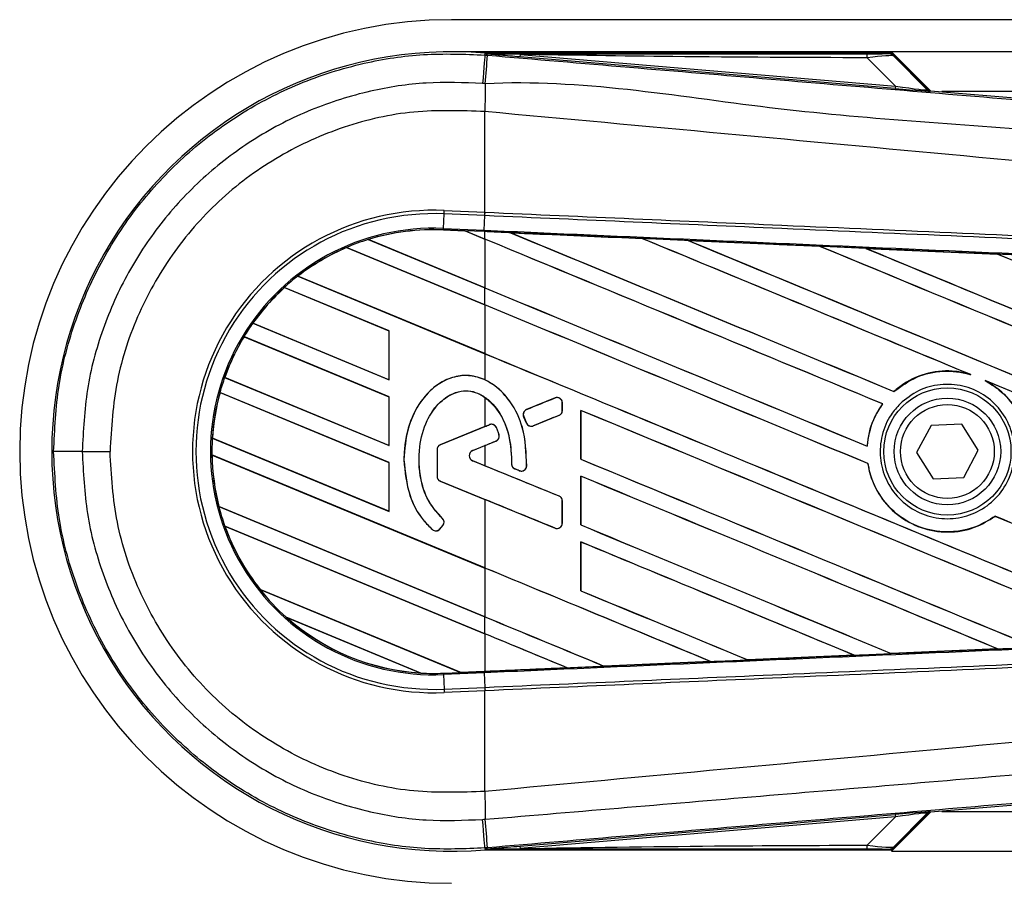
# Model space of a CAD drawing. Header units: millimetres. Extents: x 0 to 420, y 0 to 297.
# Tile 5 of 9: x 56 to 70, y 228 to 240. Entities that reach past the tile are written whole.
import ezdxf

# ---------------------------------------------------------------- set-up
doc = ezdxf.new("R2010")
doc.units = ezdxf.units.MM

msp = doc.modelspace()

# ---------------------------------------------------------------- linework, layer by layer
at = {"color": 7, "linetype": 'Continuous', "lineweight": 25}
for p, q in [((196.85, 240.2918), (62.1831, 240.2918)), ((68.2282, 239.8522), (62.1831, 239.8522)), ((62.6426, 239.8062), (62.6447, 239.8318)), ((62.6426, 239.8062), (62.6782, 239.8032)), ((62.6447, 239.8318), (62.6458, 239.8317)), ((62.6458, 239.8318), (62.6458, 239.8317)), ((62.6563, 239.8212), (62.6458, 239.8318)), ((68.218, 239.8318), (62.6458, 239.8318)), ((62.6564, 239.8201), (62.6458, 239.8317)), ((62.6564, 239.8201), (62.6563, 239.8212)), ((63.1241, 239.814), (63.1213, 239.7807)), ((63.1241, 239.814), (68.2828, 239.3791)), ((68.7646, 239.3158), (68.2282, 239.8522)), ((196.7139, 239.8522), (68.2282, 239.8522)), ((68.725, 239.3347), (68.2349, 239.8248)), ((68.2578, 239.794), (68.7215, 239.3272)), ((68.28, 239.3457), (63.1213, 239.7807)), ((68.2828, 239.3791), (67.8963, 239.768)), ((68.2828, 239.3791), (68.28, 239.3457)), ((68.7215, 239.3272), (68.725, 239.3347)), ((68.766, 239.3156), (68.7626, 239.3082)), ((68.766, 239.3156), (81.805, 238.2162)), ((86.3635, 239.3026), (68.9205, 239.3026)), ((62.6422, 239.029), (62.642, 239.029)), ((62.6422, 237.645), (62.6422, 239.029)), ((62.0731, 237.4227), (62.0818, 237.6228)), ((62.0818, 237.6228), (62.0838, 237.6694)), ((62.6402, 237.5984), (62.0818, 237.6228)), ((62.0838, 237.6694), (62.6422, 237.645)), ((62.6402, 237.5984), (62.6422, 237.645)), ((62.6434, 237.645), (62.6422, 237.645)), ((62.6327, 237.3983), (62.6414, 237.5983)), ((62.6414, 237.5983), (62.6402, 237.5984)), ((62.0722, 237.4035), (62.0721, 237.4016)), ((62.0721, 237.4016), (62.368, 237.3887)), ((62.0722, 237.4035), (62.0731, 237.4227)), ((62.0722, 237.4035), (62.3655, 237.3907)), ((62.3656, 237.3907), (62.0722, 237.4035)), ((62.0722, 237.4035), (62.0722, 237.4035)), ((62.0731, 237.4227), (62.6327, 237.3983)), ((62.6318, 237.3791), (62.3655, 237.3907)), ((62.6422, 237.2761), (62.3655, 237.3907)), ((62.368, 237.3887), (62.3656, 237.3907)), ((62.368, 237.3887), (62.6422, 237.2751)), ((62.6422, 237.3786), (62.6318, 237.3791)), ((62.6422, 237.2761), (62.6422, 237.3786)), ((62.9937, 237.3632), (62.9935, 237.3633)), ((62.9937, 237.3632), (63.0016, 237.361)), ((61.0365, 237.2698), (62.6422, 236.6047)), ((61.0366, 237.2698), (61.0365, 237.2698)), ((61.0408, 237.2691), (61.0366, 237.2698)), ((62.6422, 236.6057), (61.0408, 237.2691)), ((62.6422, 237.2751), (62.6422, 236.6057)), ((64.8058, 237.284), (64.8059, 237.2839)), ((64.8082, 237.2819), (64.8059, 237.2839)), ((65.435, 237.2564), (67.2466, 237.1767)), ((65.4352, 237.2563), (65.435, 237.2564)), ((65.4352, 237.2563), (65.4431, 237.254)), ((60.739, 237.1603), (60.7402, 237.1588)), ((60.739, 237.1603), (60.739, 237.1603)), ((62.6422, 236.372), (60.739, 237.1603)), ((60.7402, 237.1588), (62.6422, 236.3709)), ((67.2466, 237.1767), (67.2469, 237.1765)), ((67.2492, 237.1746), (67.2469, 237.1765)), ((67.8786, 237.1488), (69.688, 237.0688)), ((67.8791, 237.1486), (67.8786, 237.1488)), ((67.8791, 237.1486), (67.8869, 237.1464)), ((69.688, 237.0688), (69.6885, 237.0686)), ((69.6908, 237.0666), (69.6885, 237.0686)), ((60.0696, 236.7661), (62.6422, 235.7005)), ((60.0696, 236.7661), (60.0696, 236.7661)), ((60.0725, 236.766), (60.0696, 236.7661)), ((62.6422, 235.7016), (60.0725, 236.766)), ((61.3252, 236.0133), (59.8843, 236.6102)), ((59.8843, 236.6102), (59.8855, 236.6087)), ((59.8843, 236.6102), (59.8843, 236.6102)), ((59.8855, 236.6087), (61.3233, 236.0131)), ((62.6422, 236.372), (62.6422, 236.6047)), ((62.6422, 236.3709), (62.6422, 235.7016)), ((59.4499, 236.1187), (61.3252, 235.3419)), ((59.45, 236.1187), (59.4499, 236.1187)), ((59.4523, 236.1187), (59.45, 236.1187)), ((61.3233, 235.3437), (59.4523, 236.1187)), ((61.3252, 236.0133), (61.3233, 236.0131)), ((61.3233, 236.0131), (61.3233, 235.3437)), ((61.3252, 235.3419), (61.3252, 236.0133)), ((61.3252, 235.1092), (59.33, 235.9356)), ((59.33, 235.9356), (59.3313, 235.9341)), ((59.33, 235.9356), (59.33, 235.9356)), ((59.3313, 235.9341), (61.3233, 235.1089)), ((62.6422, 235.7005), (62.6422, 235.3408)), ((59.0642, 235.3743), (61.3252, 234.4377)), ((59.0643, 235.3743), (59.0642, 235.3743)), ((59.0663, 235.3745), (59.0643, 235.3743)), ((61.3233, 234.4396), (59.0663, 235.3745)), ((61.3233, 235.3437), (61.3252, 235.3419)), ((69.295, 235.4225), (69.3196, 235.4133)), ((69.5188, 235.3307), (69.5427, 235.3198)), ((61.3252, 234.205), (58.9994, 235.1684)), ((58.9994, 235.1684), (58.9995, 235.1684)), ((58.9995, 235.1684), (59.001, 235.1667)), ((59.001, 235.1667), (61.3233, 234.2048)), ((61.3252, 235.1092), (61.3233, 235.1089)), ((61.3233, 235.1089), (61.3233, 234.4396)), ((61.3252, 234.4377), (61.3252, 235.1092)), ((62.6422, 235.1009), (62.6422, 234.6998)), ((63.6055, 235.092), (63.2137, 234.932)), ((63.6055, 235.092), (63.6051, 235.0929)), ((68.2634, 235.1812), (68.2623, 235.1827)), ((63.2137, 234.932), (63.2134, 234.9329)), ((63.7051, 234.9213), (63.7051, 235.0251)), ((63.7051, 235.0251), (63.7061, 235.0251)), ((63.7051, 234.9213), (63.7061, 234.9213)), ((63.7061, 234.9213), (63.7061, 235.0251)), ((63.9593, 234.9222), (63.9593, 234.2509)), ((63.9612, 234.9205), (63.9593, 234.9222)), ((63.9612, 234.2511), (63.9612, 234.9205)), ((68.1061, 235.0111), (68.1085, 235.0111)), ((63.1746, 234.8366), (63.1738, 234.8362)), ((63.2117, 234.7479), (63.1738, 234.8362)), ((63.1746, 234.8366), (63.2126, 234.7483)), ((63.3063, 234.7099), (63.6601, 234.8544)), ((63.6601, 234.8544), (63.6605, 234.8535)), ((62.6422, 234.6998), (62.0287, 234.4492)), ((62.7059, 234.7247), (62.029, 234.4484)), ((62.7059, 234.7247), (62.7055, 234.7256)), ((62.8, 234.6853), (62.8009, 234.6857)), ((63.2126, 234.7483), (63.2117, 234.7479)), ((63.3063, 234.7099), (63.3067, 234.709)), ((68.7723, 234.7147), (68.5748, 234.3406)), ((69.195, 234.7307), (68.7723, 234.7147)), ((69.4203, 234.3727), (69.195, 234.7307)), ((58.8949, 234.5403), (61.3252, 233.5336)), ((58.895, 234.5403), (58.8949, 234.5403)), ((58.8969, 234.5405), (58.895, 234.5403)), ((61.3233, 233.5354), (58.8969, 234.5405)), ((62.8347, 234.5883), (62.8357, 234.5885)), ((61.3233, 234.4396), (61.3252, 234.4377)), ((61.9841, 234.3814), (61.9831, 234.3814)), ((61.9831, 234.3814), (61.9831, 234.0151)), ((61.9841, 234.3814), (61.9841, 234.0151)), ((62.029, 234.4484), (62.0287, 234.4492)), ((62.4731, 234.3697), (62.7929, 234.5003)), ((62.4734, 234.3688), (62.6422, 234.4377)), ((62.6422, 234.4377), (62.6422, 234.1608)), ((62.7929, 234.5003), (62.7933, 234.4994)), ((67.8961, 234.4291), (67.8943, 234.4309)), ((69.2228, 233.9986), (69.4203, 234.3727)), ((57.1073, 234.3566), (57.4896, 234.3566)), ((58.8898, 234.3097), (58.8917, 234.3078)), ((58.8898, 234.3097), (58.8898, 234.3097)), ((62.6422, 232.7554), (58.8898, 234.3097)), ((58.8917, 234.3078), (62.6422, 232.7543)), ((61.5286, 234.2422), (61.5277, 234.2422)), ((62.4731, 234.3697), (62.4734, 234.3688)), ((63.9593, 234.2509), (63.9612, 234.2511)), ((68.5748, 234.3406), (68.8001, 233.9825)), ((61.3252, 234.205), (61.3233, 234.2048)), ((61.3233, 234.2048), (61.3233, 233.5354)), ((61.3252, 233.5336), (61.3252, 234.205)), ((62.4731, 234.2288), (62.4734, 234.2297)), ((63.6601, 233.7441), (62.4731, 234.2288)), ((62.6422, 234.1608), (62.4734, 234.2297)), ((63.0079, 234.1863), (63.0069, 234.1863)), ((63.0522, 234.1197), (63.0519, 234.1188)), ((63.0522, 234.1197), (63.1148, 234.0935)), ((63.2148, 234.156), (63.2158, 234.1559)), ((67.9043, 234.1906), (67.9062, 234.1908)), ((61.9841, 234.0151), (61.9831, 234.0151)), ((63.1148, 234.0935), (63.1144, 234.0926)), ((63.9593, 234.0181), (63.9593, 233.3467)), ((63.9612, 234.0163), (63.9593, 234.0181)), ((63.9612, 233.3469), (63.9612, 234.0163)), ((68.8001, 233.9825), (69.2228, 233.9986)), ((62.029, 233.9482), (62.0287, 233.9473)), ((62.0287, 233.9473), (62.6422, 233.6968)), ((62.029, 233.9482), (63.6055, 233.3046)), ((62.6422, 233.6968), (62.6422, 232.7554)), ((63.6601, 233.7441), (63.6605, 233.745)), ((58.987, 233.599), (58.9851, 233.5988)), ((58.9851, 233.5988), (62.6422, 232.0839)), ((58.9851, 233.5988), (58.9851, 233.5988)), ((62.6422, 232.085), (58.987, 233.599)), ((63.7051, 233.3715), (63.7051, 233.6772)), ((63.7051, 233.6772), (63.7061, 233.6772)), ((63.7061, 233.3715), (63.7061, 233.6772)), ((61.3233, 233.5354), (61.3252, 233.5336)), ((62.0549, 233.4405), (62.0556, 233.4412)), ((69.6526, 233.4669), (69.6538, 233.4654)), ((59.0666, 233.3323), (59.0694, 233.3301)), ((59.0666, 233.3323), (59.0666, 233.3323)), ((62.6422, 231.8512), (59.0666, 233.3323)), ((59.0694, 233.3301), (62.6422, 231.8502)), ((62.0231, 233.2918), (62.063, 233.3397)), ((62.0231, 233.2918), (62.0238, 233.2912)), ((62.0238, 233.2912), (62.0637, 233.3391)), ((62.063, 233.3397), (62.0637, 233.3391)), ((63.6055, 233.3046), (63.6051, 233.3037)), ((63.7051, 233.3715), (63.7061, 233.3715)), ((63.9593, 233.3467), (63.9612, 233.3469)), ((61.92, 233.2837), (61.9193, 233.283)), ((63.9593, 233.1139), (63.9593, 232.4426)), ((63.9612, 233.1122), (63.9593, 233.1139)), ((63.9612, 232.4428), (63.9612, 233.1122)), ((62.6422, 232.7543), (62.6422, 232.085)), ((59.5506, 232.4604), (62.3041, 231.3199)), ((59.5507, 232.4604), (59.5506, 232.4604)), ((59.553, 232.4604), (59.5507, 232.4604)), ((62.3021, 231.3217), (59.553, 232.4604)), ((63.9593, 232.4426), (63.9612, 232.4428)), ((61.7611, 231.312), (59.9122, 232.0779)), ((59.9122, 232.0779), (59.9124, 232.0778)), ((59.9124, 232.0778), (59.9199, 232.0737)), ((59.9199, 232.0737), (61.7527, 231.3145)), ((62.6422, 231.8512), (62.6422, 232.0839)), ((62.6422, 231.8502), (62.6422, 231.3366)), ((67.7159, 231.5573), (66.2528, 231.4928)), ((67.7093, 231.559), (67.7156, 231.5574)), ((67.7156, 231.5574), (67.7159, 231.5573)), ((68.2265, 231.58), (68.2246, 231.5817)), ((68.2267, 231.5798), (68.2265, 231.58)), ((69.687, 231.6444), (68.2267, 231.5798)), ((69.6802, 231.6462), (69.6864, 231.6446)), ((69.6864, 231.6446), (69.687, 231.6444)), ((64.2785, 231.4062), (64.2766, 231.4081)), ((64.2785, 231.4062), (65.7435, 231.4705)), ((64.2786, 231.4062), (64.2785, 231.4062)), ((65.7437, 231.4705), (64.2786, 231.4062)), ((65.7371, 231.4721), (65.7435, 231.4705)), ((65.7435, 231.4705), (65.7437, 231.4705)), ((66.2527, 231.4929), (66.2508, 231.4947)), ((66.2528, 231.4928), (66.2527, 231.4929)), ((61.7527, 231.3145), (61.761, 231.3121)), ((61.761, 231.3121), (61.7611, 231.312)), ((62.0722, 231.3097), (62.3041, 231.3199)), ((62.0722, 231.3097), (62.0731, 231.2906)), ((62.6327, 231.315), (62.0731, 231.2906)), ((62.0731, 231.2906), (62.0818, 231.0905)), ((62.3021, 231.3217), (62.6422, 231.3366)), ((62.304, 231.3199), (62.3021, 231.3217)), ((62.304, 231.3199), (62.6318, 231.3342)), ((62.6318, 231.3342), (62.3041, 231.3199)), ((62.6422, 231.3346), (62.6318, 231.3342)), ((62.6318, 231.3342), (62.6318, 231.3342)), ((62.6327, 231.315), (62.6414, 231.1149)), ((63.7703, 231.3839), (62.6422, 231.3346)), ((63.7638, 231.3856), (63.7701, 231.384)), ((63.7701, 231.384), (63.7703, 231.3839)), ((62.0818, 231.0905), (62.6402, 231.1149)), ((62.0818, 231.0905), (62.0838, 231.0439)), ((62.6422, 231.0682), (62.0838, 231.0439)), ((62.6402, 231.1149), (62.6414, 231.1149)), ((62.6402, 231.1149), (62.6422, 231.0682)), ((62.6422, 231.0682), (62.6434, 231.0683)), ((62.6422, 229.6842), (62.6422, 231.0682)), ((81.805, 230.4971), (68.766, 229.3976)), ((62.6422, 229.6842), (62.642, 229.6842)), ((63.1213, 228.9326), (68.28, 229.3676)), ((68.2282, 228.8611), (68.7646, 229.3975)), ((68.2349, 228.8885), (68.725, 229.3785)), ((68.7215, 229.386), (68.2578, 228.9193)), ((68.28, 229.3676), (68.2828, 229.3342)), ((68.725, 229.3785), (68.7215, 229.386)), ((68.7626, 229.4051), (68.766, 229.3976)), ((68.9205, 229.4106), (86.3635, 229.4106)), ((68.2828, 229.3342), (63.1241, 228.8992)), ((67.8963, 228.9453), (68.2828, 229.3342)), ((62.6783, 228.9101), (62.6426, 228.9071)), ((62.6426, 228.9071), (62.6447, 228.8815)), ((62.6458, 228.8816), (62.6447, 228.8815)), ((62.6458, 228.8816), (62.6564, 228.8932)), ((62.6563, 228.892), (62.6458, 228.8815)), ((62.6458, 228.8816), (62.6458, 228.8815)), ((62.6458, 228.8815), (68.218, 228.8815)), ((62.6563, 228.892), (62.6564, 228.8932)), ((63.1213, 228.9326), (63.1241, 228.8992)), ((68.2282, 228.8611), (196.7139, 228.8611))]:
    msp.add_line(p, q, dxfattribs=at)
at = {"color": 7, "linetype": 'Continuous', "lineweight": 25, "flags": 128}
for points in [[(62.6426, 239.8062), (62.6419, 239.7983), (62.64, 239.7761), (62.637, 239.7405), (62.633, 239.6926), (62.628, 239.6339), (62.6223, 239.5665), (62.6161, 239.4925), (62.6095, 239.4144)], [(63.1241, 239.814), (62.8622, 239.8181), (62.6563, 239.8212)], [(62.6318, 237.3791), (62.6319, 237.3796), (62.6319, 237.3807), (62.632, 237.3824), (62.6321, 237.3846), (62.6322, 237.3873), (62.6323, 237.3905), (62.6325, 237.3942), (62.6327, 237.3983)], [(62.6426, 228.9071), (62.6419, 228.915), (62.64, 228.9372), (62.637, 228.9728), (62.633, 229.0207), (62.628, 229.0793), (62.6223, 229.1468), (62.6161, 229.2208), (62.6095, 229.2989)], [(62.6563, 228.892), (62.9183, 228.8961), (63.1241, 228.8992)]]:
    msp.add_lwpolyline(points, dxfattribs=at)
at = {"color": 7, "linetype": 'Continuous', "lineweight": 25}
for radius in [0.8741, 0.7328, 0.6448]:
    msp.add_circle((68.9976, 234.3566), radius, dxfattribs=at)
for centre, radius, start, end in [((62.1831, 234.3566), 5.9352, 90, 270), ((62.1831, 234.3566), 5.4946, 85.18028, 274.81972), ((-127.99, 255.5751), 191.3195, 355.15357, 355.271316), ((67.6619, 239.7771), 0.2346, 357.77119, 11.51783), ((126.1122, 238.6421), 63.4714, 179.305525, 179.650671), ((68.7681, 239.3739), 0.0659, 225.00164, 265.17864), ((61.9392, 234.3566), 3.3159, 87.5, 272.5), ((61.9392, 234.3566), 3.2692, 87.5, 272.5), ((61.9392, 234.3566), 3.069, 87.5, 272.5), ((61.9392, 234.3566), 3.0498, 87.5, 107.21651), ((61.9392, 234.3566), 3.0497, 87.5, 107.2149), ((61.9392, 234.3566), 3.0479, 87.5, 107.14432), ((61.9392, 234.3566), 3.0498, 107.21651, 113.17547), ((61.9392, 234.3566), 3.0498, 113.17547, 127.80908), ((61.9392, 234.3566), 3.0497, 113.17491, 127.80821), ((61.9392, 234.3566), 3.0479, 113.16504, 127.76752), ((61.9392, 234.3566), 3.0498, 127.80908, 132.36028), ((61.9392, 234.3566), 3.0498, 132.36028, 144.70717), ((61.9392, 234.3566), 3.0497, 132.36013, 144.70666), ((61.9392, 234.3566), 3.0479, 132.36308, 144.68039), ((61.9392, 234.3566), 3.0498, 144.70717, 148.81902), ((61.9392, 234.3566), 3.0498, 148.81902, 160.50758), ((61.9392, 234.3566), 3.0497, 148.81915, 160.50735), ((61.9392, 234.3566), 3.0479, 148.83169, 160.49144), ((61.9392, 234.3566), 3.0498, 160.50758, 164.56307), ((61.9392, 234.3566), 3.0498, 164.56307, 176.54814), ((61.9392, 234.3566), 3.0497, 164.56347, 176.54818), ((61.9392, 234.3566), 3.0479, 164.58576, 176.54166), ((63.6328, 235.0251), 0.0723, 0, 112.20926), ((63.241, 234.8651), 0.0723, 112.20926, 203.24584), ((63.6328, 234.9213), 0.0723, 292.20927, 0), ((62.7332, 234.6578), 0.0723, 22.3787, 112.20929), ((63.279, 234.7768), 0.0723, 203.24584, 292.20927), ((61.9392, 234.3566), 3.0498, 176.54814, 180.8818), ((62.7656, 234.5672), 0.0723, 292.20926, 16.93498), ((62.0564, 234.3814), 0.0732, 112.20929, 180), ((62.0564, 234.3814), 0.0723, 112.20929, 180), ((57.0263, -86.0513), 320.408, 89.985518, 90.05581), ((61.9392, 234.3566), 3.0498, 180.8818, 194.38831), ((61.9392, 234.3566), 3.0497, 180.88252, 194.38869), ((61.9392, 234.3566), 3.0479, 180.91722, 194.39314), ((62.5019, 234.2993), 0.0761, 112.20926, 247.79071), ((62.5019, 234.2993), 0.0751, 112.20926, 247.79071), ((63.0801, 234.1864), 0.0723, 180.035, 247.29049), ((63.1427, 234.1602), 0.0723, 247.29049, 356.67135), ((62.0564, 234.0151), 0.0732, 180, 247.79071), ((62.0564, 234.0151), 0.0723, 180, 247.79071), ((63.6328, 233.6772), 0.0723, 0, 67.79071), ((61.9392, 234.3566), 3.0498, 194.38831, 199.62504), ((62.0075, 233.386), 0.0723, 320.16689, 48.97709), ((62.0075, 233.386), 0.0732, 320.16689, 48.97709), ((61.9392, 234.3566), 3.0498, 199.62504, 218.44471), ((61.9392, 234.3566), 3.0497, 199.6263, 218.44589), ((61.9392, 234.3566), 3.0479, 199.68237, 218.47326), ((61.9676, 233.3381), 0.0732, 228.8059, 320.16689), ((61.9676, 233.3381), 0.0723, 228.8059, 320.16689), ((63.6328, 233.3715), 0.0723, 247.79071, 0), ((61.9392, 234.3566), 3.0498, 218.44471, 228.34691), ((61.9392, 234.3566), 3.0498, 228.34691, 266.65309), ((61.9392, 234.3566), 3.0497, 228.35056, 266.64944), ((61.9392, 234.3566), 3.0479, 228.50755, 266.49245), ((61.9392, 234.3566), 3.0498, 266.65309, 272.5), ((126.1122, 230.0712), 63.4714, 180.349329, 180.694477), ((68.7681, 229.3394), 0.0659, 94.82136, 134.99836), ((-150.2342, 211.2623), 213.6426, 4.738282, 4.843724), ((67.6619, 228.9361), 0.2346, 348.48217, 2.22881)]:
    msp.add_arc(centre, radius, start, end, dxfattribs=at)
for centre, major_axis, ratio, start_param, end_param in [((67.7142, 239.8272), (0.4659, -0.0011), 0.0065928, 5.1035854, 6.2804722), ((67.7142, 239.7173), (0.5443, 0.0755), 0.0487304, 0.0458928, 1.2227796), ((67.9881, 239.4416), (0.7335, -0.1148), 0.0239119, 5.1295592, 6.306446), ((67.9826, 239.3759), (0.78, -0.0677), 0.0060141, 5.1041157, 6.2810026), ((68.7716, 239.3814), (0.0278, 0.0598), 0.9999568, 2.7909675, 3.4922178), ((62.1875, 237.4644), (0.1781, -0.0738), 0.0029846, 0.0092528, 0.0351255), ((62.6422, 239.2899), (188.5618, -78.1108), 0.0080625, 4.7175918, 4.7455439), ((62.6422, 234.0841), (188.4529, -8.2305), 0.0174384, 1.5600642, 1.5696511), ((62.6422, 239.2899), (188.4519, -78.0653), 0.0080625, 4.7176356, 4.7455551), ((62.6422, 235.495), (188.5618, -78.1108), 0.0080625, 1.5451428, 1.5741362), ((62.6422, 235.495), (188.4519, -78.0653), 0.0080625, 1.5451387, 1.5741362), ((62.6422, 236.3991), (188.5618, -78.1108), 0.0080625, 1.538717, 1.5626622), ((62.6422, 236.3991), (188.4519, -78.0653), 0.0080625, 1.5388271, 1.5626424), ((62.6422, 240.1941), (188.5618, -78.1108), 0.0080625, 4.73054, 4.7977625), ((62.6422, 240.1941), (188.4519, -78.0653), 0.0080625, 4.7305916, 4.797783), ((62.6422, 234.0841), (188.4529, -8.2305), 0.0174384, 1.5471095, 1.5566952), ((62.6422, 237.3032), (188.5618, -78.1108), 0.0080625, 1.4844685, 1.5497155), ((62.6422, 237.3032), (188.4519, -78.0653), 0.0080625, 1.4844738, 1.5496877), ((62.6422, 241.0982), (188.5618, -78.1108), 0.0080625, 4.7435023, 4.8082676), ((62.6422, 241.0982), (188.4519, -78.0653), 0.0080625, 4.7435622, 4.8082852), ((62.6422, 234.0841), (188.4529, -8.2305), 0.0174384, 1.534147, 1.5437245), ((62.6422, 238.2074), (188.5618, -78.1108), 0.0080625, 1.4920007, 1.5367618), ((62.6422, 238.2074), (188.4519, -78.0653), 0.0080625, 1.491968, 1.5367252), ((62.6422, 238.3858), (188.4519, -78.0653), 0.0080625, 4.7157288, 4.7436017), ((62.6422, 238.3858), (188.5618, -78.1108), 0.0080625, 4.7157288, 4.743595), ((62.6422, 234.5908), (188.5618, -78.1108), 0.0080625, 1.5462162, 1.5741362), ((62.6422, 234.5908), (188.4519, -78.0653), 0.0080625, 1.54621, 1.5741362), ((62.6422, 237.4817), (188.4519, -78.0653), 0.0080625, 4.7157288, 4.7663143), ((62.6422, 237.4817), (188.5618, -78.1108), 0.0080625, 4.7157288, 4.7662988), ((62.6422, 236.3991), (188.5618, -78.1108), 0.0080625, 1.4949342, 1.5376601), ((62.6422, 236.3991), (188.4519, -78.0653), 0.0080625, 1.4949375, 1.5375119), ((62.6422, 236.4772), (188.5618, 76.9921), 0.0080793, 4.7121189, 4.7141966), ((62.6422, 233.6867), (188.5618, -78.1108), 0.0080625, 1.5263102, 1.5671512), ((62.6422, 233.6867), (188.4519, -78.0653), 0.0080625, 1.5263198, 1.5671374), ((62.6422, 232.6603), (188.5618, 76.9921), 0.0080793, 1.5620973, 1.5639738), ((62.6422, 236.4772), (188.5618, 76.9922), 0.0080793, 4.7090901, 4.7094257), ((62.6422, 232.6603), (188.5618, 76.9921), 0.0080793, 1.5666964, 1.5674975), ((62.6422, 236.5775), (188.5618, -78.1108), 0.0080625, 4.7227138, 4.7558224), ((62.6422, 236.5775), (188.4519, -78.0653), 0.0080625, 4.7227276, 4.7558335), ((62.6422, 235.9382), (188.5618, -76.9922), 0.0080793, 4.7156879, 4.721088), ((62.6422, 232.5064), (188.5618, -78.9199), 0.0080502, 1.5716616, 1.5719933), ((62.6422, 232.7825), (188.5618, -78.1108), 0.0080625, 1.5367672, 1.5671512), ((62.6422, 232.7825), (188.4519, -78.0653), 0.0080625, 1.5367814, 1.5671374), ((62.6422, 231.9194), (188.5618, -76.9922), 0.0080793, 1.5689888, 1.5740952), ((62.6422, 234.5908), (188.5618, -78.1108), 0.0080625, 1.5158534, 1.5369497), ((62.6422, 234.5908), (188.4519, -78.0653), 0.0080625, 1.5158593, 1.5369218), ((62.6422, 235.6734), (188.5618, -78.1108), 0.0080625, 4.7227138, 4.7453492), ((62.6422, 235.6734), (188.4519, -78.0653), 0.0080625, 4.7227276, 4.7453552), ((62.6422, 231.8784), (188.5618, -78.1108), 0.0080625, 1.5472259, 1.5671512), ((62.6422, 231.8784), (188.4519, -78.0653), 0.0080625, 1.5472453, 1.5671374), ((62.6422, 230.9742), (188.5618, -78.1108), 0.0080625, 1.5576876, 1.5741362), ((62.6422, 230.9742), (188.4519, -78.0653), 0.0080625, 1.5577128, 1.5741362), ((62.6422, 234.7692), (188.5618, -78.1108), 0.0080625, 4.7227138, 4.7348779), ((62.6422, 234.7692), (188.4519, -78.0653), 0.0080625, 4.7227276, 4.7348783), ((62.6422, 233.8651), (188.4519, -78.0653), 0.0080625, 4.7157288, 4.7244015), ((62.6422, 233.8651), (188.5618, -78.1108), 0.0080625, 4.7157288, 4.724407), ((62.6422, 230.0701), (188.5618, -78.1108), 0.0080625, 1.5681537, 1.5741362), ((62.6422, 230.0701), (188.4519, -78.0653), 0.0080625, 1.5681848, 1.5741362), ((62.6422, 234.6292), (188.4529, 8.2305), 0.0174384, 4.7307768, 4.7385182), ((62.6422, 234.6292), (188.4529, 8.2305), 0.0174384, 4.7412538, 4.7489822), ((62.6422, 234.6292), (188.4529, 8.2305), 0.0174384, 4.7203001, 4.7280508), ((62.4481, 231.2602), (0.1442, -0.0597), 0.0036879, 3.1511368, 3.1770094), ((62.6422, 234.6292), (188.4529, 8.2305), 0.0174384, 4.7116274, 4.7175787), ((67.9826, 229.3374), (0.78, 0.0677), 0.0060141, 0.0021827, 1.1790696), ((67.9881, 229.2717), (0.7335, 0.1148), 0.0239119, 6.2599246, 7.4368114), ((68.7716, 229.3319), (-0.0278, 0.0598), 0.9999568, 5.9325602, 6.6338104), ((67.7142, 228.886), (0.4659, 0.0011), 0.0065928, 0.0027131, 1.1795999), ((67.7142, 228.996), (0.5443, -0.0755), 0.0487304, 5.0604057, 6.2372925)]:
    msp.add_ellipse(centre, major_axis=major_axis, ratio=ratio, start_param=start_param, end_param=end_param, dxfattribs=at)
for points, knots in [([(56.7142, 234.3565), (56.7288, 234.6596), (56.7584, 235.2745), (56.9968, 236.167), (57.3741, 237.0161), (57.8868, 237.7822), (58.5259, 238.4578), (59.2628, 239.0111), (60.0896, 239.4376), (60.9414, 239.7053), (61.8038, 239.8393), (62.3608, 239.8173), (62.6426, 239.8062)], [0, 0, 0, 0, 0.100465, 0.2038434, 0.3043094, 0.4076889, 0.5081552, 0.611535, 0.7120023, 0.8153833, 0.9066108, 1, 1, 1, 1]), ([(62.6563, 239.8212), (63.6333, 239.8218), (65.3777, 239.8228), (67.1236, 239.8236), (67.8918, 239.824)], [0, 0, 0, 0, 0.5600269, 1, 1, 1, 1]), ([(63.1213, 239.7807), (63.0764, 239.7845), (62.9434, 239.7957), (62.7869, 239.8089), (62.6783, 239.8182), (62.6564, 239.8201)], [0, 0, 0, 0, 0.2892673, 0.8568296, 1, 1, 1, 1]), ([(62.6782, 239.8032), (63.9775, 239.6937), (66.5759, 239.4747), (70.4723, 239.1473), (75.5479, 238.7216), (79.3152, 238.4069), (81.7878, 238.2004)], [0, 0, 0, 0, 0.20362021, 0.40724063, 0.61094774, 1, 1, 1, 1]), ([(67.8963, 239.768), (67.0056, 239.7717), (65.415, 239.7783), (63.8242, 239.8031), (63.1241, 239.814)], [0, 0, 0, 0, 0.5599741, 1, 1, 1, 1]), ([(68.18, 239.8261), (68.1834, 239.8272), (68.1895, 239.8291), (68.2093, 239.831), (68.218, 239.8318)], [0, 0, 0, 0, 0.5593923, 1, 1, 1, 1]), ([(68.2578, 239.794), (68.2449, 239.8042), (68.2219, 239.8224), (68.1928, 239.825), (68.18, 239.8261)], [0, 0, 0, 0, 0.56, 1, 1, 1, 1]), ([(68.2349, 239.8248), (68.2334, 239.8261), (68.2298, 239.8291), (68.2238, 239.8314), (68.2196, 239.8317), (68.218, 239.8318)], [0, 0, 0, 0, 0.3193957, 0.7481913, 1, 1, 1, 1]), ([(68.2349, 239.8248), (68.2419, 239.8163), (68.2545, 239.801), (68.2568, 239.7961), (68.2578, 239.794)], [0, 0, 0, 0, 0.560586, 1, 1, 1, 1]), ([(62.6095, 239.4144), (62.351, 239.4246), (61.8342, 239.4449), (61.0375, 239.3228), (60.2444, 239.073), (59.4793, 238.6813), (58.7926, 238.165), (58.2003, 237.5426), (57.7227, 236.828), (57.372, 236.0447), (57.1499, 235.2126), (57.1215, 234.642), (57.1073, 234.3566)], [0, 0, 0, 0, 0.0923036, 0.1846071, 0.2865385, 0.3884688, 0.490398, 0.5923288, 0.694247, 0.7961664, 0.8980845, 1, 1, 1, 1]), ([(62.6454, 239.4114), (62.6454, 239.4114), (62.6334, 239.4124), (62.6215, 239.4134), (62.6095, 239.4144)], [0, 0, 0, 0, 0.0003655, 1, 1, 1, 1]), ([(81.79, 237.8057), (79.3146, 238.008), (75.5417, 238.3163), (70.4579, 238.7752), (66.5509, 239.0009), (63.9504, 239.477), (62.6454, 239.4114), (62.6454, 239.4114)], [0, 0, 0, 0, 0.3887669, 0.5925279, 0.7962893, 0.9999993, 1, 1, 1, 1]), ([(62.642, 239.029), (62.3156, 239.0407), (61.6619, 239.064), (60.6989, 238.8457), (59.8038, 238.4402), (59.0079, 237.862), (58.3524, 237.1271), (57.8632, 236.2744), (57.5472, 235.3373), (57.5088, 234.6833), (57.4896, 234.3566)], [0, 0, 0, 0, 0.1248804, 0.2501396, 0.3746494, 0.4998125, 0.6247642, 0.7495577, 0.8749238, 1, 1, 1, 1]), ([(81.7883, 237.1493), (81.7145, 237.1611), (81.2588, 237.2343), (79.2592, 237.4378), (75.151, 237.862), (69.2238, 238.4203), (64.837, 238.826), (62.6422, 239.029)], [0, 0, 0, 0, 0.0117013, 0.0722088, 0.3141935, 0.6568871, 1, 1, 1, 1]), ([(62.6434, 237.645), (64.0034, 237.5857), (66.1913, 237.4903), (69.2059, 237.3588), (71.0672, 237.2776), (72.9284, 237.1965), (74.7896, 237.1153), (77.2685, 237.0072), (79.5993, 236.9056), (81.1023, 236.8401), (81.7814, 236.8104)], [0, 0, 0, 0, 0.2128192, 0.3423754, 0.4719316, 0.50432, 0.6339994, 0.7636564, 0.8932125, 1, 1, 1, 1]), ([(81.7774, 236.7637), (81.0983, 236.7933), (79.5955, 236.8589), (77.2649, 236.9605), (74.7863, 237.0686), (72.9253, 237.1498), (71.0643, 237.231), (69.2032, 237.3121), (66.1889, 237.4436), (64.0013, 237.539), (62.6414, 237.5983)], [0, 0, 0, 0, 0.1067875, 0.2363437, 0.3660007, 0.4956801, 0.5280685, 0.6576247, 0.7871808, 1, 1, 1, 1]), ([(62.6327, 237.3983), (62.8759, 237.3877), (64.0922, 237.3345), (66.2814, 237.2385), (69.1995, 237.1097), (72.1159, 236.9802), (74.5442, 236.8717), (76.9705, 236.7627), (79.2183, 236.6614), (80.9782, 236.5815), (81.7699, 236.5455)], [0, 0, 0, 0, 0.0380636, 0.1903223, 0.342581, 0.4948397, 0.6470984, 0.723226, 0.8754847, 1, 1, 1, 1]), ([(62.9935, 237.3633), (62.9607, 237.3647), (62.8436, 237.3698), (62.7265, 237.375), (62.6422, 237.3786)], [0, 0, 0, 0, 0.2806447, 1, 1, 1, 1]), ([(62.9935, 237.3633), (63.0961, 237.3588), (63.7001, 237.3324), (64.3042, 237.3059), (64.8058, 237.284)], [0, 0, 0, 0, 0.1696977, 1, 1, 1, 1]), ([(64.8059, 237.2839), (64.3244, 237.305), (63.7204, 237.3315), (63.1163, 237.3579), (62.9937, 237.3632)], [0, 0, 0, 0, 0.7971164, 1, 1, 1, 1]), ([(65.435, 237.2564), (65.4021, 237.2578), (65.2377, 237.265), (65.028, 237.2742), (64.8511, 237.282), (64.8058, 237.284)], [0, 0, 0, 0, 0.1567286, 0.7836435, 1, 1, 1, 1]), ([(67.2469, 237.1765), (66.9244, 237.1908), (66.3206, 237.2174), (65.7167, 237.2439), (65.4352, 237.2563)], [0, 0, 0, 0, 0.5339744, 1, 1, 1, 1]), ([(67.8786, 237.1488), (67.8458, 237.1503), (67.6814, 237.1575), (67.4707, 237.1668), (67.2929, 237.1746), (67.2466, 237.1767)], [0, 0, 0, 0, 0.1560477, 0.7802389, 1, 1, 1, 1]), ([(69.6885, 237.0686), (69.5246, 237.0759), (68.9215, 237.1026), (68.3183, 237.1292), (67.8791, 237.1486)], [0, 0, 0, 0, 0.2718129, 1, 1, 1, 1]), ([(70.3244, 237.0407), (70.2916, 237.0421), (70.1272, 237.0494), (69.9151, 237.0588), (69.7358, 237.0667), (69.688, 237.0688)], [0, 0, 0, 0, 0.1549567, 0.7747838, 1, 1, 1, 1]), ([(69.295, 235.4225), (69.2334, 235.4362), (69.0507, 235.4772), (68.7341, 235.4511), (68.4466, 235.3323), (68.3062, 235.2184), (68.2623, 235.1827)], [0, 0, 0, 0, 0.1712904, 0.5087548, 0.8462025, 1, 1, 1, 1]), ([(68.2634, 235.1812), (68.3639, 235.2545), (68.5652, 235.4013), (68.9378, 235.4793), (69.1925, 235.4514), (69.3153, 235.4146), (69.3196, 235.4133)], [0, 0, 0, 0, 0.3283471, 0.658119, 0.9880092, 1, 1, 1, 1]), ([(62.6422, 235.3408), (62.5728, 235.3659), (62.4367, 235.415), (62.2191, 235.3906), (62.016, 235.3031), (61.8067, 235.1268), (61.6142, 234.8199), (61.5344, 234.4965), (61.529, 234.2914), (61.5277, 234.2422)], [0, 0, 0, 0, 0.1181192, 0.2313231, 0.3438681, 0.4724961, 0.6678894, 0.9204553, 1, 1, 1, 1]), ([(63.2148, 234.156), (63.2087, 234.3362), (63.1982, 234.6465), (63.0192, 235.0265), (62.8036, 235.2562), (62.5818, 235.3787), (62.3672, 235.4115), (62.161, 235.3721), (61.9445, 235.2561), (61.7293, 235.0274), (61.5607, 234.6726), (61.5397, 234.3903), (61.5286, 234.2422)], [0, 0, 0, 0, 0.16536363, 0.28478887, 0.37991797, 0.45322426, 0.51522419, 0.57710116, 0.6445431, 0.73950389, 0.86339606, 1, 1, 1, 1]), ([(63.2158, 234.1559), (63.2098, 234.3363), (63.1994, 234.6472), (63.0196, 235.0255), (62.8241, 235.2402), (62.6881, 235.3155), (62.6422, 235.3408)], [0, 0, 0, 0, 0.38585885, 0.66493358, 0.88714782, 1, 1, 1, 1]), ([(69.5188, 235.3307), (69.5832, 235.291), (69.7534, 235.1863), (69.9639, 234.9317), (70.0778, 234.6479), (70.0956, 234.4727), (70.1008, 234.4207)], [0, 0, 0, 0, 0.20128692, 0.53121859, 0.86098152, 1, 1, 1, 1]), ([(70.1027, 234.421), (70.1009, 234.4442), (70.0895, 234.5907), (70.0083, 234.8544), (69.8062, 235.1429), (69.6228, 235.266), (69.5427, 235.3198)], [0, 0, 0, 0, 0.0633447, 0.4007335, 0.7381907, 1, 1, 1, 1]), ([(62.0549, 233.4405), (61.9964, 233.5036), (61.8569, 233.6538), (61.7379, 233.9982), (61.7232, 234.3963), (61.817, 234.757), (61.9763, 234.9993), (62.1458, 235.1339), (62.3044, 235.1925), (62.4471, 235.1933), (62.5803, 235.1464), (62.7417, 235.0351), (62.8913, 234.8268), (62.9969, 234.524), (63.004, 234.3048), (63.0079, 234.1863)], [0, 0, 0, 0, 0.0744353, 0.177241, 0.3086024, 0.4174643, 0.4963546, 0.5570675, 0.6030224, 0.6410452, 0.6789529, 0.7243011, 0.8099663, 0.8972232, 1, 1, 1, 1]), ([(62.0556, 233.4412), (61.9971, 233.5042), (61.8578, 233.6543), (61.7389, 233.9984), (61.7241, 234.3961), (61.8179, 234.7565), (61.9769, 234.9986), (62.1462, 235.133), (62.3045, 235.1916), (62.4467, 235.1922), (62.5576, 235.1541), (62.6183, 235.1159), (62.6422, 235.1009)], [0, 0, 0, 0, 0.1057973, 0.2519537, 0.4387447, 0.5935245, 0.7056507, 0.7919163, 0.8571803, 0.9111569, 0.9649703, 1, 1, 1, 1]), ([(68.3475, 235.0128), (68.4284, 235.0786), (68.5904, 235.2102), (68.8988, 235.2915), (69.2131, 235.2727), (69.5044, 235.1491), (69.7381, 234.9364), (69.8883, 234.6583), (69.9379, 234.3463), (69.8815, 234.0356), (69.7255, 233.761), (69.4874, 233.5536), (69.194, 233.4365), (68.8782, 233.4232), (68.5758, 233.5152), (68.3209, 233.7022), (68.1424, 233.9629), (68.0601, 234.2682), (68.0843, 234.5823), (68.1923, 234.8387), (68.3044, 234.9644), (68.3475, 235.0128)], [0, 0, 0, 0, 0.05370085, 0.107401, 0.16111805, 0.214849, 0.26857504, 0.32227575, 0.37594176, 0.42958299, 0.48322434, 0.53689062, 0.59059154, 0.64431766, 0.69804855, 0.75176548, 0.80545946, 0.8591318, 0.91279031, 0.96644543, 1, 1, 1, 1]), ([(62.6422, 235.1009), (62.6889, 235.0592), (62.8155, 234.946), (62.9679, 234.6647), (63.0047, 234.3853), (63.0066, 234.215), (63.0069, 234.1863)], [0, 0, 0, 0, 0.1837852, 0.4983769, 0.9154383, 1, 1, 1, 1]), ([(63.7061, 235.0251), (63.7053, 235.0333), (63.7037, 235.0498), (63.691, 235.0717), (63.6725, 235.0884), (63.6493, 235.0978), (63.6257, 235.0994), (63.6115, 235.0949), (63.6051, 235.0929)], [0, 0, 0, 0, 0.1719146, 0.3441327, 0.5163521, 0.6885744, 0.8607991, 1, 1, 1, 1]), ([(63.2134, 234.9329), (63.2062, 234.9292), (63.1917, 234.9215), (63.1761, 234.9018), (63.1676, 234.8783), (63.1671, 234.8554), (63.1718, 234.8419), (63.1738, 234.8362)], [0, 0, 0, 0, 0.2084961, 0.420751, 0.6330051, 0.8452581, 1, 1, 1, 1]), ([(63.6605, 234.8535), (63.6677, 234.8572), (63.6822, 234.8649), (63.6977, 234.8846), (63.7052, 234.9044), (63.7058, 234.9169), (63.7061, 234.9213)], [0, 0, 0, 0, 0.27984956, 0.56482117, 0.8497894, 1, 1, 1, 1]), ([(68.1061, 235.0111), (68.0689, 234.954), (67.964, 234.793), (67.907, 234.5863), (67.8956, 234.447), (67.8943, 234.4309)], [0, 0, 0, 0, 0.3272237, 0.9225469, 1, 1, 1, 1]), ([(67.8961, 234.4291), (67.915, 234.5525), (67.947, 234.7618), (68.0615, 234.9386), (68.1085, 235.0111)], [0, 0, 0, 0, 0.5894269, 1, 1, 1, 1]), ([(62.8009, 234.6857), (62.7971, 234.6929), (62.7895, 234.7073), (62.7696, 234.7229), (62.7462, 234.7312), (62.7238, 234.7317), (62.7107, 234.7273), (62.7055, 234.7256)], [0, 0, 0, 0, 0.2112772, 0.4263684, 0.6414599, 0.8565516, 1, 1, 1, 1]), ([(62.8347, 234.5883), (62.8322, 234.5965), (62.827, 234.6131), (62.8158, 234.6456), (62.8063, 234.6695), (62.8, 234.6853)], [0, 0, 0, 0, 0.2522974, 0.5045943, 1, 1, 1, 1]), ([(62.8357, 234.5885), (62.8331, 234.5968), (62.8279, 234.6134), (62.8167, 234.6459), (62.8072, 234.6698), (62.8009, 234.6857)], [0, 0, 0, 0, 0.2520744, 0.5041484, 1, 1, 1, 1]), ([(63.2117, 234.7479), (63.2156, 234.7408), (63.2235, 234.7264), (63.2435, 234.7112), (63.2671, 234.7032), (63.2892, 234.7031), (63.3018, 234.7074), (63.3067, 234.709)], [0, 0, 0, 0, 0.2131585, 0.4303443, 0.6475311, 0.8647193, 1, 1, 1, 1]), ([(62.7933, 234.4994), (62.8005, 234.5032), (62.815, 234.5108), (62.8306, 234.5306), (62.839, 234.554), (62.8394, 234.5742), (62.8365, 234.5853), (62.8357, 234.5885)], [0, 0, 0, 0, 0.2240403, 0.4520934, 0.6801462, 0.9081986, 1, 1, 1, 1]), ([(62.6426, 228.9071), (62.3674, 228.896), (61.8104, 228.8734), (60.9563, 229.0046), (60.098, 229.2723), (59.2776, 229.6928), (58.5327, 230.2495), (57.8978, 230.9173), (57.3785, 231.6893), (57.0027, 232.5297), (56.76, 233.4297), (56.7296, 234.0446), (56.7142, 234.3565)], [0, 0, 0, 0, 0.0912304, 0.1846225, 0.285093, 0.3884772, 0.4889466, 0.5923296, 0.6927987, 0.7961814, 0.8966347, 1, 1, 1, 1]), ([(57.1073, 234.3566), (57.1215, 234.0713), (57.1499, 233.5007), (57.372, 232.6686), (57.7227, 231.8852), (58.2003, 231.1707), (58.7926, 230.5483), (59.4793, 230.0319), (60.2444, 229.6403), (61.0375, 229.3905), (61.8342, 229.2684), (62.351, 229.2887), (62.6095, 229.2989)], [0, 0, 0, 0, 0.1019155, 0.20383364, 0.30575296, 0.40767117, 0.50960195, 0.6115312, 0.71346155, 0.81539292, 0.90769638, 1, 1, 1, 1]), ([(62.642, 229.6842), (62.3156, 229.6726), (61.6619, 229.6492), (60.6989, 229.8676), (59.8038, 230.2731), (59.0079, 230.8513), (58.3524, 231.5862), (57.8632, 232.4388), (57.5472, 233.376), (57.5088, 234.03), (57.4896, 234.3566)], [0, 0, 0, 0, 0.1248804, 0.2501396, 0.3746494, 0.4998125, 0.6247642, 0.7495577, 0.8749238, 1, 1, 1, 1]), ([(61.5277, 234.2422), (61.5437, 234.0761), (61.5721, 233.7822), (61.7419, 233.4586), (61.876, 233.3259), (61.9193, 233.283)], [0, 0, 0, 0, 0.4679981, 0.8279401, 1, 1, 1, 1]), ([(61.5286, 234.2422), (61.5447, 234.0762), (61.573, 233.7825), (61.7427, 233.4592), (61.8766, 233.3266), (61.92, 233.2837)], [0, 0, 0, 0, 0.4680217, 0.8279478, 1, 1, 1, 1]), ([(63.0069, 234.1863), (63.0077, 234.1781), (63.0093, 234.1616), (63.022, 234.1398), (63.0373, 234.1258), (63.0483, 234.1205), (63.0519, 234.1188)], [0, 0, 0, 0, 0.2867523, 0.5740178, 0.8612836, 1, 1, 1, 1]), ([(63.1144, 234.0926), (63.1222, 234.0902), (63.1378, 234.0854), (63.1628, 234.0884), (63.1854, 234.099), (63.2032, 234.1166), (63.2134, 234.1367), (63.2151, 234.1504), (63.2158, 234.1559)], [0, 0, 0, 0, 0.1734899, 0.3501499, 0.52681, 0.7034698, 0.8801287, 1, 1, 1, 1]), ([(67.9043, 234.1906), (67.9092, 234.1631), (67.9355, 234.0137), (68.0456, 233.7541), (68.2978, 233.4729), (68.6302, 233.2906), (69.0026, 233.2302), (69.3629, 233.2876), (69.5616, 233.409), (69.6538, 233.4654)], [0, 0, 0, 0, 0.037003, 0.2010348, 0.3650919, 0.5292097, 0.6934103, 0.8576873, 1, 1, 1, 1]), ([(69.6526, 233.4669), (69.5699, 233.4155), (69.3816, 233.2983), (69.0341, 233.2327), (68.6606, 233.2826), (68.3235, 233.4555), (68.0641, 233.7295), (67.9424, 233.9949), (67.9131, 234.1537), (67.9062, 234.1908)], [0, 0, 0, 0, 0.1286936, 0.2929509, 0.4572451, 0.621517, 0.7857166, 0.9498324, 1, 1, 1, 1]), ([(63.7061, 233.6772), (63.7053, 233.6855), (63.7037, 233.7019), (63.691, 233.7238), (63.6755, 233.738), (63.6643, 233.7433), (63.6605, 233.745)], [0, 0, 0, 0, 0.2844746, 0.5694513, 0.8544304, 1, 1, 1, 1]), ([(63.6051, 233.3037), (63.6129, 233.3013), (63.6286, 233.2966), (63.6536, 233.2998), (63.6761, 233.3106), (63.6937, 233.3284), (63.7043, 233.3497), (63.7055, 233.3647), (63.7061, 233.3715)], [0, 0, 0, 0, 0.16924827, 0.34147132, 0.5136948, 0.68591717, 0.858137, 1, 1, 1, 1]), ([(81.5288, 232.1568), (80.8174, 232.1245), (79.1377, 232.0483), (76.9706, 231.9505), (74.5442, 231.8416), (72.1159, 231.7331), (69.1995, 231.6036), (66.2814, 231.4748), (64.0922, 231.3787), (62.8759, 231.3256), (62.6327, 231.315)], [0, 0, 0, 0, 0.1133009, 0.26751, 0.3446127, 0.4988218, 0.6530308, 0.8072398, 0.9614489, 1, 1, 1, 1]), ([(62.6414, 231.1149), (64.0013, 231.1742), (66.1889, 231.2697), (69.2032, 231.4011), (71.0643, 231.4823), (72.9253, 231.5635), (74.7863, 231.6446), (77.2649, 231.7527), (79.5955, 231.8544), (81.0983, 231.9199), (81.7774, 231.9496)], [0, 0, 0, 0, 0.2128192, 0.3423754, 0.4719315, 0.5043199, 0.6339993, 0.7636563, 0.8932125, 1, 1, 1, 1]), ([(81.7814, 231.9028), (81.1023, 231.8732), (79.5993, 231.8077), (77.2685, 231.706), (74.7896, 231.5979), (72.9284, 231.5168), (71.0672, 231.4356), (69.2059, 231.3545), (66.1913, 231.223), (64.0034, 231.1276), (62.6434, 231.0683)], [0, 0, 0, 0, 0.1067875, 0.2363437, 0.3660006, 0.49568, 0.5280684, 0.6576246, 0.7871807, 1, 1, 1, 1]), ([(69.687, 231.6444), (69.7199, 231.6458), (69.891, 231.6534), (70.0621, 231.661), (70.2004, 231.6671)], [0, 0, 0, 0, 0.1920833, 1, 1, 1, 1]), ([(81.7883, 231.564), (81.7145, 231.5521), (81.2588, 231.479), (79.2592, 231.2754), (75.151, 230.8512), (69.2238, 230.293), (64.837, 229.8872), (62.6422, 229.6842)], [0, 0, 0, 0, 0.0117013, 0.0722088, 0.3141935, 0.6568871, 1, 1, 1, 1]), ([(66.2527, 231.4929), (66.2616, 231.4933), (66.7493, 231.5148), (67.2369, 231.5363), (67.7156, 231.5574)], [0, 0, 0, 0, 0.01836392, 1, 1, 1, 1]), ([(67.7159, 231.5573), (67.7488, 231.5587), (67.9191, 231.5662), (68.0893, 231.5738), (68.2267, 231.5798)], [0, 0, 0, 0, 0.1930537, 1, 1, 1, 1]), ([(68.2265, 231.58), (68.5499, 231.5943), (69.0366, 231.6158), (69.5232, 231.6373), (69.6864, 231.6446)], [0, 0, 0, 0, 0.6645692, 1, 1, 1, 1]), ([(63.7703, 231.3839), (63.8032, 231.3854), (63.9726, 231.3928), (64.142, 231.4002), (64.2786, 231.4062)], [0, 0, 0, 0, 0.1939728, 1, 1, 1, 1]), ([(65.7437, 231.4705), (65.7766, 231.4719), (65.9463, 231.4794), (66.116, 231.4868), (66.2528, 231.4928)], [0, 0, 0, 0, 0.1936854, 1, 1, 1, 1]), ([(62.6318, 231.3342), (62.875, 231.3448), (63.2545, 231.3614), (63.6339, 231.378), (63.7701, 231.384)], [0, 0, 0, 0, 0.6409226, 1, 1, 1, 1]), ([(62.6318, 231.3342), (62.6318, 231.3338), (62.6319, 231.3331), (62.632, 231.3293), (62.6323, 231.3234), (62.6325, 231.3178), (62.6327, 231.315)], [0, 0, 0, 0, 0.2238785, 0.4825856, 0.7412928, 1, 1, 1, 1]), ([(62.6454, 229.3019), (62.6454, 229.3019), (63.9476, 229.411), (66.5522, 229.6314), (70.4576, 229.9592), (75.5419, 230.3858), (79.3146, 230.7009), (81.79, 230.9076)], [0, 0, 0, 0, 0.0000007, 0.2037107, 0.4074721, 0.6112331, 1, 1, 1, 1]), ([(81.7878, 230.5128), (79.3152, 230.3063), (75.5484, 229.9917), (70.4728, 229.566), (66.5764, 229.2386), (63.9775, 229.0196), (62.6783, 228.9101)], [0, 0, 0, 0, 0.3890527, 0.5926729, 0.7963808, 1, 1, 1, 1]), ([(62.6095, 229.2989), (62.6214, 229.3007), (62.6334, 229.3025), (62.6454, 229.3019), (62.6454, 229.3019)], [0, 0, 0, 0, 0.9996347, 1, 1, 1, 1]), ([(67.8918, 228.8893), (66.9142, 228.8897), (65.1684, 228.8906), (63.4239, 228.8916), (62.6563, 228.892)], [0, 0, 0, 0, 0.5599728, 1, 1, 1, 1]), ([(62.6564, 228.8932), (62.6594, 228.8934), (62.667, 228.8941), (62.6818, 228.8953), (62.7041, 228.8973), (62.7373, 228.9001), (62.7869, 228.9043), (62.8607, 228.9106), (62.9748, 228.9202), (63.0655, 228.9279), (63.1213, 228.9326)], [0, 0, 0, 0, 0.0199034, 0.0510155, 0.0969562, 0.1650388, 0.266176, 0.4166536, 0.6407761, 1, 1, 1, 1]), ([(63.1241, 228.8992), (64.0151, 228.913), (65.6059, 228.9377), (67.1965, 228.943), (67.8963, 228.9453)], [0, 0, 0, 0, 0.5600252, 1, 1, 1, 1]), ([(68.18, 228.8871), (68.1964, 228.889), (68.2255, 228.8924), (68.2479, 228.9111), (68.2578, 228.9193)], [0, 0, 0, 0, 0.56, 1, 1, 1, 1]), ([(68.218, 228.8815), (68.207, 228.8825), (68.1873, 228.8844), (68.1822, 228.8863), (68.18, 228.8871)], [0, 0, 0, 0, 0.560586, 1, 1, 1, 1]), ([(68.218, 228.8815), (68.22, 228.8816), (68.2247, 228.882), (68.2305, 228.8846), (68.2337, 228.8874), (68.2349, 228.8885)], [0, 0, 0, 0, 0.31939567, 0.74819126, 1, 1, 1, 1]), ([(68.2578, 228.9193), (68.2561, 228.9162), (68.2532, 228.9106), (68.2405, 228.8952), (68.2349, 228.8885)], [0, 0, 0, 0, 0.5593923, 1, 1, 1, 1])]:
    msp.add_open_spline(points, degree=3, knots=knots, dxfattribs=at)
for points in [[(62.6414, 237.5983), (62.6415, 237.6016), (62.6418, 237.608), (62.6423, 237.6196), (62.6429, 237.632), (62.6432, 237.6407), (62.6434, 237.645)], [(62.6414, 231.1149), (62.6415, 231.1117), (62.6418, 231.1053), (62.6423, 231.0937), (62.6429, 231.0813), (62.6432, 231.0726), (62.6434, 231.0683)]]:
    msp.add_open_spline(points, degree=3, dxfattribs=at)

doc.saveas('drawing.dxf')
